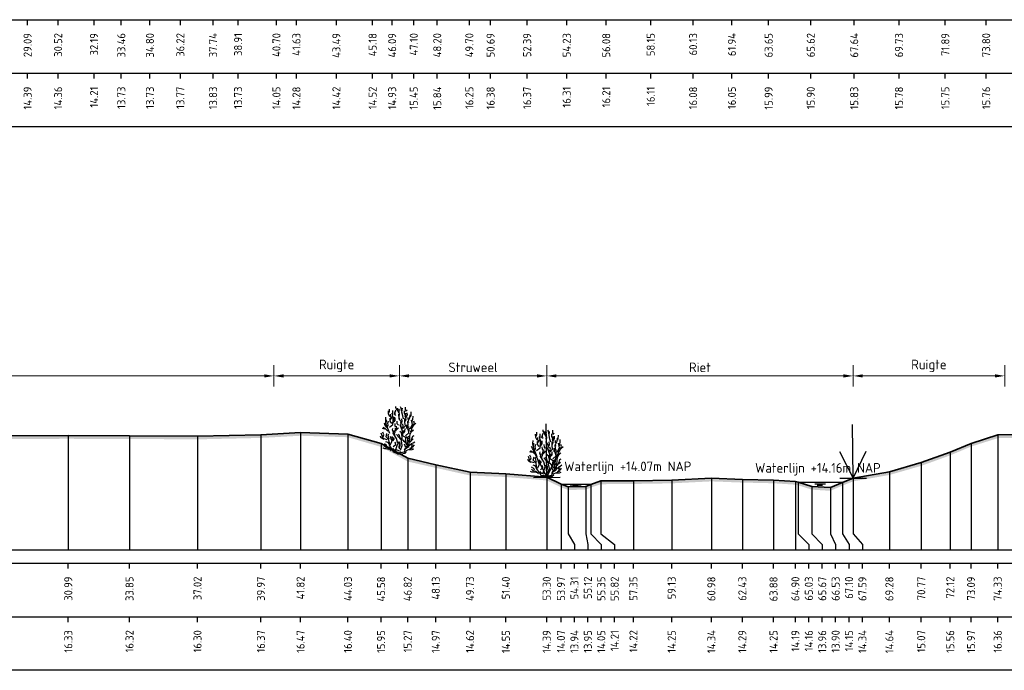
# Model space of a CAD drawing. Header units: metres. Extents: x 197882 to 206172, y 361908 to 364395.
# Tile 5 of 41: x 205813 to 205859, y 363771 to 363801. Entities that reach past the tile are written whole.
import ezdxf
from ezdxf.enums import TextEntityAlignment as Align

# ---------------------------------------------------------------- set-up
doc = ezdxf.new("R2010")
doc.units = ezdxf.units.M
doc.header["$PDMODE"] = 35
doc.header["$PDSIZE"] = 0.075
for name, color, linetype, lineweight in [('B-ME-GR-HEESTER-SD', 90, 'Continuous', 25), ('B-ME-GR-RIET-SD', 120, 'Continuous', 25), ('X-ME-AL-PROFIEL_HUIDIG MAAIVELD-GD', 252, 'Continuous', 0), ('X-XX-AL-DETAIL1-M', 7, 'Continuous', 18), ('X-XX-AL-DWARSPROFIEL_PROFIELLIJN MAAIVELD-GD', 8, 'Continuous', 35), ('X-XX-AL-NAP-T18', 7, 'Continuous', 18)]:
    doc.layers.add(name, color=color, linetype=linetype, lineweight=lineweight)
doc.layers.add('X-ME-AL-PROFIEL_WATERLIJN-GD', color=150, linetype='Continuous')
doc.layers.add('X-ME-AL-PROFIELRASTER-S', color=7, linetype='Continuous')
doc.styles.add('NLCS-ISO', font='NLCS-ISO.ttf', dxfattribs={"height": 1.8})
doc.styles.add('NLCS-ISO-ANNOTATIEF-T18', font='NLCS-ISO.ttf', dxfattribs={"height": 1.8})
doc.styles.add('NLCS-ISO-ANNOTATIVE-T18', font='NLCS-ISO.ttf', dxfattribs={"height": 1.8})
doc.dimstyles.new('NLCS-ANNOTATIEF-T18-PIJL_L2_H0', dxfattribs={"dimtxt": 2.5, "dimasz": 1.8, "dimexe": 2, "dimexo": 2, "dimgap": 0.7, "dimtad": 1, "dimzin": 0, "dimdsep": 46, "dimtxsty": 'NLCS-ISO-ANNOTATIEF-T18', "dimcen": 0, "dimdle": 2, "dimclrd": 256, "dimclre": 256, "dimclrt": 10, "dimaunit": 2, "dimadec": 0, "dimazin": 0, "dimtfac": 1, "dimtdec": 3, "dimtofl": 0, "dimtmove": 0, "dimatfit": 3, "dimfxl": 2, "dimfxlon": 1, "dimtfillclr": 256, "dimtolj": 1, "dimtzin": 0, "dimlwd": -1, "dimlwe": -1, "dimarcsym": 0})

# ---------------------------------------------------------------- blocks, each defined once
blk = doc.blocks.new('SAL-PROFIELRASTER_BALK_EIND1-D')
at = {"color": 0, "linetype": 'ByBlock', "lineweight": -2, "flags": 128}
for points in [[(0, 0), (1, 0)], [(0, -2.5), (1, -2.5)], [(0, -12.5), (1, -12.5)]]:
    blk.add_lwpolyline(points, dxfattribs=at)
blk = doc.blocks.new('SAL-PROFIELRASTER_BALK_EIND2-D')
at = {"color": 0, "linetype": 'ByBlock', "lineweight": -2}
blk.add_line((1, -12.5), (0, -12.5), dxfattribs=at)
blk = doc.blocks.new('SAL-PROFIELRASTER_BALK_DATA-D')
at = {"color": 0, "linetype": 'ByBlock', "lineweight": -2}
blk.add_lwpolyline([(0, -3.5), (0, -2.5)], dxfattribs=at)
at = {"color": 0, "linetype": 'ByBlock', "lineweight": -2, "style": 'NLCS-ISO-ANNOTATIVE-T18'}
blk.add_attdef('GETAL', text='', height=1.5, rotation=90, dxfattribs=at).set_placement((0.75, -5), align=Align.RIGHT)
blk = doc.blocks.new('SAL-PROFIELRASTER_AANHAAL-D')
at = {"color": 9, "linetype": 'ByBlock', "lineweight": -2, "flags": 128}
blk.add_lwpolyline([(0, 1), (0, 0)], dxfattribs=at)
blk = doc.blocks.new('SAL-PROFIELRASTER_AANHAAL_STAGGER-D')
at = {"color": 9, "linetype": 'ByBlock', "lineweight": -2, "flags": 128}
for points in [[(0, 0), (0, -0.25)], [(0, -0.25), (1, -0.75)], [(1, -0.75), (1, -1)]]:
    blk.add_lwpolyline(points, dxfattribs=at)
blk = doc.blocks.new('*D38')
at = {"layer": 'Defpoints', "color": 0, "transparency": 16777216}
for p in [(205783.859, 363784.747), (205783.859, 363776.632), (205824.439, 363776.632)]:
    blk.add_point(p, dxfattribs=at)
at = {"layer": 'X-XX-AL-DETAIL1-M', "transparency": 16777216}
for p, q in [((205783.859, 363784.247), (205783.859, 363785.247)), ((205824.439, 363784.247), (205824.439, 363785.247)), ((205823.989, 363784.747), (205784.309, 363784.747))]:
    blk.add_line(p, q, dxfattribs=at)
for points in [[(205784.309, 363784.822), (205784.309, 363784.672), (205783.859, 363784.747)], [(205823.989, 363784.822), (205823.989, 363784.672), (205824.439, 363784.747)]]:
    blk.add_solid(points, dxfattribs=at)
at = {"layer": 'X-XX-AL-DETAIL1-M', "color": 10, "transparency": 16777216, "insert": (205804.149, 363785.147), "char_height": 0.45, "attachment_point": 5, "style": 'NLCS-ISO-ANNOTATIEF-T18'}
blk.add_mtext('\\A1;Gras', dxfattribs=at)
blk = doc.blocks.new('*D39')
at = {"layer": 'Defpoints', "color": 0, "transparency": 16777216}
for p in [(205837.162, 363784.747), (205851.448, 363779.975), (205837.162, 363776.632)]:
    blk.add_point(p, dxfattribs=at)
at = {"layer": 'X-XX-AL-DETAIL1-M', "transparency": 16777216}
for p, q in [((205837.162, 363784.247), (205837.162, 363785.247)), ((205851.448, 363784.247), (205851.448, 363785.247)), ((205850.998, 363784.747), (205837.612, 363784.747))]:
    blk.add_line(p, q, dxfattribs=at)
for points in [[(205837.612, 363784.822), (205837.612, 363784.672), (205837.162, 363784.747)], [(205850.998, 363784.822), (205850.998, 363784.672), (205851.448, 363784.747)]]:
    blk.add_solid(points, dxfattribs=at)
at = {"layer": 'X-XX-AL-DETAIL1-M', "color": 10, "transparency": 16777216, "insert": (205844.305, 363785.147), "char_height": 0.45, "attachment_point": 5, "style": 'NLCS-ISO-ANNOTATIEF-T18'}
blk.add_mtext('\\A1;Riet', dxfattribs=at)
blk = doc.blocks.new('SGR-RIET DWP-SOD')
at = {"flags": 128}
for points in [[(0, 0), (-0.01, 1)], [(-0.255, 0.497), (0, 0), (0.245, 0.503)], [(-0.25, -0.003), (0.25, 0.003)]]:
    blk.add_lwpolyline(points, dxfattribs=at)
blk = doc.blocks.new('*D50')
at = {"layer": 'Defpoints', "color": 0, "transparency": 16777216}
for p in [(205824.439, 363784.747), (205824.439, 363776.632), (205830.289, 363776.632)]:
    blk.add_point(p, dxfattribs=at)
at = {"layer": 'X-XX-AL-DETAIL1-M', "transparency": 16777216}
for p, q in [((205824.439, 363784.247), (205824.439, 363785.247)), ((205830.289, 363784.247), (205830.289, 363785.247)), ((205829.839, 363784.747), (205824.889, 363784.747))]:
    blk.add_line(p, q, dxfattribs=at)
for points in [[(205824.889, 363784.822), (205824.889, 363784.672), (205824.439, 363784.747)], [(205829.839, 363784.822), (205829.839, 363784.672), (205830.289, 363784.747)]]:
    blk.add_solid(points, dxfattribs=at)
at = {"layer": 'X-XX-AL-DETAIL1-M', "color": 10, "transparency": 16777216, "insert": (205827.364, 363785.215), "char_height": 0.45, "attachment_point": 5, "style": 'NLCS-ISO-ANNOTATIEF-T18'}
blk.add_mtext('\\A1;Ruigte', dxfattribs=at)
blk = doc.blocks.new('*D51')
at = {"layer": 'Defpoints', "color": 0, "transparency": 16777216}
for p in [(205830.289, 363784.747), (205830.289, 363776.632), (205837.162, 363776.632)]:
    blk.add_point(p, dxfattribs=at)
at = {"layer": 'X-XX-AL-DETAIL1-M', "transparency": 16777216}
for p, q in [((205830.289, 363784.247), (205830.289, 363785.247)), ((205837.162, 363784.247), (205837.162, 363785.247)), ((205836.712, 363784.747), (205830.739, 363784.747))]:
    blk.add_line(p, q, dxfattribs=at)
for points in [[(205830.739, 363784.822), (205830.739, 363784.672), (205830.289, 363784.747)], [(205836.712, 363784.822), (205836.712, 363784.672), (205837.162, 363784.747)]]:
    blk.add_solid(points, dxfattribs=at)
at = {"layer": 'X-XX-AL-DETAIL1-M', "color": 10, "transparency": 16777216, "insert": (205833.726, 363785.147), "char_height": 0.45, "attachment_point": 5, "style": 'NLCS-ISO-ANNOTATIEF-T18'}
blk.add_mtext('\\A1;Struweel', dxfattribs=at)
blk = doc.blocks.new('SGR-HEESTER_S01_E_ZIJ-D')
blk.add_line((-0.166, 0), (0.141, 0))
at = {"flags": 128}
for points in [[(-0.881, 3.429), (-1.01, 3.698), (-1.022, 3.992)], [(-0.975, 3.816), (-0.916, 3.956), (-0.916, 4.168)], [(-0.822, 3.147), (-0.775, 3.358), (-0.822, 3.558), (-0.822, 3.687)], [(-0.787, 3.241), (-0.611, 3.487), (-0.658, 3.769)], [(-0.599, 3.64), (-0.599, 3.886), (-0.599, 4.039)], [(-0.329, 3.581), (-0.434, 3.687), (-0.423, 3.839)], [(-0.387, 3.734), (-0.387, 3.91), (-0.305, 4.074)], [(-0.2, 4.074), (-0.317, 4.285), (-0.317, 4.402)], [(-0.035, 3.816), (-0.153, 3.992), (-0.153, 4.238)], [(-0.059, 4.003), (0, 4.086), (-0.047, 4.168)], [(0.035, 3.217), (-0.023, 3.335), (-0.047, 3.64), (-0.059, 3.687)], [(-0.012, 3.476), (0.023, 3.663), (-0.023, 3.863), (-0.023, 3.98)], [(0.2, 4.015), (0.164, 4.261), (0.106, 4.367)], [(0.399, 3.241), (0.317, 3.534), (0.235, 3.863), (0.282, 4.25)], [(0.552, 3.487), (0.575, 3.628), (0.493, 3.781), (0.493, 4.015)], [(0.564, 3.053), (0.622, 3.241), (0.575, 3.44), (0.634, 3.781)], [(0.587, 4.062), (0.587, 4.226), (0.575, 4.355)], [(0.575, 3.968), (0.716, 4.097)], [(0.634, 3.393), (0.751, 3.628), (0.74, 3.816)], [(1.045, 3.44), (1.092, 3.593), (1.115, 3.91)], [(-1.174, 2.443), (-1.327, 2.643), (-1.397, 2.854)], [(-1.256, 2.866), (-1.268, 3.112), (-1.256, 3.405)], [(-0.889, 1.874), (-1.064, 2.356), (-1.218, 2.75), (-1.196, 3.166)], [(-1.092, 2.514), (-1.033, 2.666), (-1.08, 2.854), (-1.01, 3.065)], [(-0.933, 2.465), (-0.604, 2.728), (-0.582, 3.231), (-0.56, 3.45)], [(-0.693, 2.83), (-0.845, 3.03), (-0.845, 3.323)], [(-0.599, 2.819), (-0.47, 3.088), (-0.481, 3.241), (-0.399, 3.405)], [(-0.493, 2.983), (-0.399, 3.1), (-0.399, 3.323)], [(-0.352, 2.478), (-0.387, 2.619), (-0.399, 2.807)], [(-0.094, 2.666), (-0.2, 2.783), (-0.211, 3.041)], [(0.141, 2.854), (0.153, 3.006), (-0.082, 3.3)], [(0.2, 2.431), (0.129, 2.69), (0.27, 3.03), (0.235, 3.264)], [(0.294, 2.312), (0.557, 2.597), (0.513, 2.925), (0.513, 3.275)], [(0.305, 2.42), (0.364, 2.584), (0.317, 2.783)], [(0.751, 2.431), (0.834, 2.654), (0.787, 3.006)], [(0.834, 3.194), (0.822, 3.393)], [(0.869, 2.877), (0.834, 3.041), (0.986, 3.346), (1.022, 3.616)], [(0.995, 2.312), (1.214, 2.728), (1.126, 3.144)], [(1.057, 2.361), (1.233, 2.478), (1.339, 2.654), (1.538, 2.854)], [(1.198, 2.912), (1.198, 3.112), (1.268, 3.182), (1.28, 3.511)], [(1.292, 2.619), (1.397, 2.83), (1.339, 3.041)], [(-1.152, 1.305), (-1.524, 1.415), (-1.7, 1.918)], [(-1.362, 2.279), (-1.573, 2.361)], [(-1.515, 1.587), (-1.444, 1.775), (-1.55, 2.021)], [(-1.08, 2.115), (-1.233, 2.267), (-1.503, 2.443)], [(-0.166, 0), (-0.517, 0.145), (-0.67, 0.408), (-0.933, 0.802), (-0.933, 1.021), (-0.977, 1.284), (-1.24, 1.568), (-1.174, 1.874)], [(-0.564, 2.044), (-0.634, 2.22), (-0.611, 2.361)], [(0.009, 0.233), (-0.319, 0.386), (-0.144, 0.955), (-0.254, 1.415), (-0.582, 1.918), (-0.495, 2.159)], [(-0.399, 1.716), (-0.481, 1.81), (-0.387, 2.044), (-0.352, 2.373)], [(-0.341, 2.138), (-0.223, 2.361), (-0.258, 2.572)], [(-0.294, 2.185), (-0.07, 2.42)], [(0.235, 1.763), (0.188, 1.962), (0.035, 2.068)], [(0.097, 0.321), (0.272, 0.78), (0.184, 1.196), (0.272, 1.459), (0.294, 2.115), (0.075, 2.684)], [(0.119, 0.102), (0.491, 0.167), (0.579, 0.474), (0.885, 0.671), (0.951, 1.13), (1.017, 1.918)], [(0.305, 1.728), (0.364, 1.904), (0.411, 2.162)], [(0.411, 1.939), (0.505, 2.068), (0.528, 2.349)], [(0.579, 1.677), (0.885, 1.962), (0.907, 2.29), (0.885, 2.553)], [(0.869, 2.021), (0.834, 2.267), (0.693, 2.385), (0.693, 2.69)], [(1.022, 1.81), (1.139, 2.08), (1.327, 2.244)], [(1.045, 1.997), (1.151, 2.197), (1.162, 2.572)], [(-1.432, 1.34), (-1.597, 1.423), (-1.714, 1.528), (-1.761, 1.634)], [(-0.963, 0.918), (-1.057, 1.047), (-1.256, 1.094)], [(-0.939, 1.352), (-0.975, 1.458), (-1.01, 1.645), (-1.069, 1.739), (-0.986, 1.833)], [(-0.845, 0.824), (-0.736, 1.043), (-0.604, 1.437), (-0.692, 1.612)], [(-0.693, 1.235), (-0.763, 1.399), (-0.822, 1.622)], [(-0.622, 1.2), (-0.493, 1.364), (-0.528, 1.516)], [(-0.582, 0.671), (-0.341, 0.868), (-0.385, 1.065)], [(0.012, 1.481), (-0.106, 1.575), (-0.164, 1.692), (-0.258, 1.798)], [(0.059, 0.437), (-0.012, 0.578), (0, 0.848), (-0.117, 1.094)], [(0.27, 1.317), (0.07, 1.446), (0.012, 1.704), (-0.094, 1.833)], [(0.528, 1.035), (0.446, 1.129), (0.352, 1.258), (0.153, 1.282), (0.012, 1.411)], [(0.023, 0.601), (0.082, 0.777), (0.082, 0.942), (0.023, 1.106)], [(0.688, 0.802), (0.557, 1.108), (0.601, 1.502), (0.206, 1.743)], [(0.622, 0.59), (0.763, 0.73), (0.763, 0.977), (0.716, 1.223)], [(0.916, 1.082), (0.798, 1.258), (0.775, 1.434), (0.681, 1.61)], [(0.798, 0.801), (0.845, 0.953)], [(0.845, 1.376), (0.822, 1.54), (0.869, 1.681)], [(0.998, 1.082), (1.139, 1.247), (1.292, 1.387)], [(1.115, 1.282), (1.209, 1.47), (1.245, 1.645), (1.374, 1.704)], [(1.139, 0.942), (1.28, 1.012), (1.432, 1.118)], [(-0.975, 0.402), (-1.221, 0.449), (-1.362, 0.449), (-1.503, 0.519)], [(-0.758, 0.277), (-0.999, 0.518), (-1.24, 0.583), (-1.415, 0.736)], [(-1.127, 0.637), (-1.198, 0.777), (-1.397, 0.918)], [(-0.305, 0.32), (-0.47, 0.32), (-0.599, 0.508)], [(-0.141, 0.085), (-0.305, 0.167), (-0.352, 0.214)], [(0, 0), (-0.141, 0.144)], [(-0.023, 0), (0.141, 0.203)], [(0.141, 0), (0.528, 0.062), (0.669, 0.214)], [(0.493, 0.367), (0.599, 0.59), (0.47, 0.883)], [(0.622, 0.299), (0.951, 0.43), (1.28, 0.583)], [(0.928, 0.754), (1.104, 0.918), (1.198, 0.918)], [(0.939, 0.367), (1.198, 0.379), (1.35, 0.461)], [(1.01, 0.508), (1.198, 0.625), (1.151, 0.719), (1.233, 0.895)], [(1.268, 0.637), (1.397, 0.836)]]:
    blk.add_lwpolyline(points, dxfattribs=at)
blk = doc.blocks.new('*D52')
at = {"layer": 'Defpoints', "color": 0, "transparency": 16777216}
for p in [(205851.448, 363784.747), (205851.448, 363779.975), (205858.519, 363776.632)]:
    blk.add_point(p, dxfattribs=at)
at = {"layer": 'X-XX-AL-DETAIL1-M', "transparency": 16777216}
for p, q in [((205851.448, 363784.247), (205851.448, 363785.247)), ((205858.519, 363784.247), (205858.519, 363785.247)), ((205858.069, 363784.747), (205851.898, 363784.747))]:
    blk.add_line(p, q, dxfattribs=at)
for points in [[(205851.898, 363784.822), (205851.898, 363784.672), (205851.448, 363784.747)], [(205858.069, 363784.822), (205858.069, 363784.672), (205858.519, 363784.747)]]:
    blk.add_solid(points, dxfattribs=at)
at = {"layer": 'X-XX-AL-DETAIL1-M', "color": 10, "transparency": 16777216, "insert": (205854.983, 363785.215), "char_height": 0.45, "attachment_point": 5, "style": 'NLCS-ISO-ANNOTATIEF-T18'}
blk.add_mtext('\\A1;Ruigte', dxfattribs=at)

msp = doc.modelspace()

# ---------------------------------------------------------------- hatches: boundary and pattern name
at = {"layer": 'X-ME-AL-PROFIEL_HUIDIG MAAIVELD-GD'}
h = msp.add_hatch(dxfattribs=at)
h.set_pattern_fill('AGR-MAAIVELD', color=256, scale=0.05, pattern_type=2)
h.set_pattern_definition([(45, (-18.044, 312.50274), (-0.25000007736, 0.25000007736), []), (45, (-18.0797, 312.53845), (0, 0.50000015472), [0.3535535, -0.3535535]), (45, (-18.11543, 312.57417), (0, 0.50000015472), [0.3535535, -0.3535535]), (45, (-18.15164, 312.6104), (0, 0.50000015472), [0.3535535, -0.3535535]), (45, (-18.18686, 312.6456), (0, 0.50000015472), [0.3535535, -0.3535535]), (45, (-18.22257, 312.6813), (0, 0.50000015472), [0.3535535, -0.3535535]), (45, (-18.2583, 312.71703), (0, 0.50000015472), [0.3535535, -0.3535535]), (315, (-18.044, 312.50274), (0.25000007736, 0.25000007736), []), (315, (-18.0083, 312.53845), (0.50000015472, -1e-16), [0.3535535, -0.3535535]), (315, (-17.97257, 312.57417), (0.50000015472, -1e-16), [0.3535535, -0.3535535]), (315, (-17.93636, 312.6104), (0.50000015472, -1e-16), [0.3535535, -0.3535535]), (315, (-17.90114, 312.6456), (0.50000015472, -1e-16), [0.3535535, -0.3535535]), (315, (-17.86543, 312.6813), (0.50000015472, -1e-16), [0.3535535, -0.3535535]), (315, (-17.8297, 312.71703), (0.50000015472, -1e-16), [0.3535535, -0.3535535])])
h.paths.add_polyline_path([(205874.304, 363781.765), (205871.765, 363781.873), (205868.818, 363781.941), (205866.364, 363782.022), (205863.706, 363782.022), (205860.884, 363782.053), (205858.194, 363781.991), (205856.952, 363781.6), (205855.979, 363781.189), (205854.628, 363780.7), (205853.14, 363780.273), (205851.448, 363779.975), (205850.961, 363779.78), (205850.391, 363779.534), (205849.525, 363779.589), (205848.887, 363779.79), (205848.759, 363779.822), (205847.738, 363779.886), (205846.284, 363779.918), (205844.84, 363779.975), (205842.989, 363779.883), (205841.205, 363779.854), (205839.684, 363779.843), (205839.211, 363779.685), (205838.979, 363779.586), (205838.165, 363779.575), (205837.829, 363779.698), (205837.162, 363780.017), (205835.255, 363780.179), (205833.585, 363780.249), (205831.989, 363780.604), (205830.678, 363780.901), (205829.437, 363781.585), (205827.889, 363782.035), (205825.681, 363782.104), (205823.831, 363782.002), (205820.876, 363781.935), (205817.705, 363781.955), (205814.849, 363781.961), (205811.933, 363781.957), (205809.152, 363781.976), (205806.219, 363781.934), (205803.409, 363781.913), (205800.743, 363781.915), (205798.038, 363781.911), (205795.282, 363781.887), (205792.545, 363781.921), (205789.409, 363781.91), (205786.426, 363781.941), (205783.859, 363781.942), (205783.859, 363781.792), (205786.426, 363781.791), (205789.409, 363781.76), (205792.545, 363781.771), (205795.282, 363781.737), (205798.038, 363781.761), (205800.743, 363781.765), (205803.409, 363781.763), (205806.219, 363781.784), (205809.152, 363781.826), (205811.933, 363781.807), (205814.849, 363781.811), (205817.705, 363781.805), (205820.876, 363781.785), (205823.831, 363781.852), (205825.681, 363781.954), (205827.889, 363781.885), (205829.437, 363781.435), (205830.678, 363780.751), (205831.989, 363780.454), (205833.585, 363780.099), (205835.255, 363780.029), (205837.162, 363779.867), (205837.829, 363779.548), (205838.165, 363779.425), (205838.979, 363779.436), (205839.211, 363779.535), (205839.684, 363779.693), (205841.205, 363779.704), (205842.989, 363779.733), (205844.84, 363779.825), (205846.284, 363779.768), (205847.738, 363779.736), (205848.759, 363779.672), (205848.887, 363779.64), (205849.525, 363779.439), (205850.391, 363779.384), (205850.961, 363779.63), (205851.448, 363779.825), (205853.14, 363780.123), (205854.628, 363780.55), (205855.979, 363781.039), (205856.952, 363781.45), (205858.194, 363781.841), (205860.884, 363781.903), (205863.706, 363781.872), (205866.364, 363781.872), (205868.818, 363781.791), (205871.765, 363781.723), (205874.304, 363781.615)])

# ---------------------------------------------------------------- linework, layer by layer
at = {"layer": 'X-ME-AL-PROFIEL_WATERLIJN-GD'}
for points in [[(205837.829, 363779.698), (205839.25, 363779.698)], [(205838.261, 363779.659), (205838.761, 363779.659)], [(205838.378, 363779.605), (205838.628, 363779.605)], [(205848.887, 363779.79), (205850.986, 363779.79)], [(205849.662, 363779.708), (205850.162, 363779.708)], [(205849.779, 363779.654), (205850.029, 363779.654)]]:
    msp.add_lwpolyline(points, dxfattribs=at)
at = {"layer": 'X-XX-AL-DWARSPROFIEL_PROFIELLIJN MAAIVELD-GD'}
msp.add_lwpolyline([(205811.933, 363781.957), (205814.849, 363781.961), (205817.705, 363781.955), (205820.876, 363781.935), (205823.831, 363782.002), (205825.681, 363782.104), (205827.889, 363782.035), (205829.437, 363781.585), (205830.678, 363780.901), (205831.989, 363780.604), (205833.585, 363780.249), (205835.255, 363780.179), (205837.162, 363780.017), (205837.829, 363779.698), (205838.165, 363779.575), (205838.979, 363779.586), (205839.211, 363779.685), (205839.684, 363779.843), (205841.205, 363779.854), (205842.989, 363779.883), (205844.84, 363779.975), (205846.284, 363779.918), (205847.738, 363779.886), (205848.759, 363779.822), (205848.887, 363779.79), (205849.525, 363779.589), (205850.391, 363779.534), (205850.961, 363779.78), (205851.448, 363779.975), (205853.14, 363780.273), (205854.628, 363780.7), (205855.979, 363781.189), (205856.952, 363781.6), (205858.194, 363781.991), (205860.884, 363782.053)], dxfattribs=at)

# ---------------------------------------------------------------- block references
at = {"layer": 'B-ME-GR-HEESTER-SD', "xscale": 0.5, "yscale": 0.5, "zscale": 0.5}
for p in [(205830.289, 363781.116), (205837.155, 363780.031)]:
    msp.add_blockref('SGR-HEESTER_S01_E_ZIJ-D', p, dxfattribs=at)
at = {"layer": 'B-ME-GR-RIET-SD', "xscale": 2.5, "yscale": 2.5, "zscale": 2.5}
for p in [(205837.162, 363780.017), (205851.448, 363779.975)]:
    msp.add_blockref('SGR-RIET DWP-SOD', p, dxfattribs=at)
at = {"layer": 'X-ME-AL-PROFIELRASTER-S', "yscale": 0.25}
for name, p, xscale, zscale in [('SAL-PROFIELRASTER_BALK_EIND1-D', (205783.859, 363801.997), 257.6883281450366, 257.6883281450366), ('SAL-PROFIELRASTER_BALK_EIND2-D', (205783.859, 363799.497), 257.6883281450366, 257.6883281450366), ('SAL-PROFIELRASTER_BALK_EIND1-D', (205783.859, 363776.632), 91.07036610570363, 91.07036610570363), ('SAL-PROFIELRASTER_BALK_EIND2-D', (205783.859, 363774.132), 91.07036610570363, 91.07036610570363)]:
    msp.add_blockref(name, p, dxfattribs=dict(at, xscale=xscale, zscale=zscale))
at = {"layer": 'X-ME-AL-PROFIELRASTER-S', "xscale": 0.25, "yscale": 0.25, "zscale": 0.25}
for p, values in [((205812.952, 363801.997), {'GETAL': '29.09'}), ((205814.377, 363801.997), {'GETAL': '30.52'}), ((205816.051, 363801.997), {'GETAL': '32.19'}), ((205816.051, 363801.997), {'GETAL': '32.19'}), ((205817.321, 363801.997), {'GETAL': '33.46'}), ((205818.656, 363801.997), {'GETAL': '34.80'}), ((205820.075, 363801.997), {'GETAL': '36.22'}), ((205821.6, 363801.997), {'GETAL': '37.74'}), ((205822.769, 363801.997), {'GETAL': '38.91'}), ((205824.557, 363801.997), {'GETAL': '40.70'}), ((205825.489, 363801.997), {'GETAL': '41.63'}), ((205825.489, 363801.997), {'GETAL': '41.63'}), ((205827.353, 363801.997), {'GETAL': '43.49'}), ((205829.04, 363801.997), {'GETAL': '45.18'}), ((205829.954, 363801.997), {'GETAL': '46.09'}), ((205830.961, 363801.997), {'GETAL': '47.10'}), ((205832.055, 363801.997), {'GETAL': '48.20'}), ((205833.554, 363801.997), {'GETAL': '49.70'}), ((205834.544, 363801.997), {'GETAL': '50.69'}), ((205836.25, 363801.997), {'GETAL': '52.39'}), ((205838.093, 363801.997), {'GETAL': '54.23'}), ((205839.936, 363801.997), {'GETAL': '56.08'}), ((205842.011, 363801.997), {'GETAL': '58.15'}), ((205843.989, 363801.997), {'GETAL': '60.13'}), ((205845.796, 363801.997), {'GETAL': '61.94'}), ((205847.51, 363801.997), {'GETAL': '63.65'}), ((205849.476, 363801.997), {'GETAL': '65.62'}), ((205851.501, 363801.997), {'GETAL': '67.64'}), ((205853.59, 363801.997), {'GETAL': '69.73'}), ((205855.75, 363801.997), {'GETAL': '71.89'}), ((205857.656, 363801.997), {'GETAL': '73.80'}), ((205812.952, 363799.497), {'GETAL': '14.39'}), ((205814.377, 363799.497), {'GETAL': '14.36'}), ((205816.051, 363799.497), {'GETAL': '14.21'}), ((205817.321, 363799.497), {'GETAL': '13.73'}), ((205818.656, 363799.497), {'GETAL': '13.73'}), ((205820.075, 363799.497), {'GETAL': '13.77'}), ((205821.6, 363799.497), {'GETAL': '13.83'}), ((205822.769, 363799.497), {'GETAL': '13.73'}), ((205824.557, 363799.497), {'GETAL': '14.05'}), ((205825.489, 363799.497), {'GETAL': '14.28'}), ((205827.353, 363799.497), {'GETAL': '14.42'}), ((205829.04, 363799.497), {'GETAL': '14.52'}), ((205829.954, 363799.497), {'GETAL': '14.93'}), ((205830.961, 363799.497), {'GETAL': '15.45'}), ((205832.055, 363799.497), {'GETAL': '15.84'}), ((205833.554, 363799.497), {'GETAL': '16.25'}), ((205834.544, 363799.497), {'GETAL': '16.38'}), ((205836.25, 363799.497), {'GETAL': '16.37'}), ((205838.093, 363799.497), {'GETAL': '16.31'}), ((205839.936, 363799.497), {'GETAL': '16.21'}), ((205842.011, 363799.497), {'GETAL': '16.11'}), ((205843.989, 363799.497), {'GETAL': '16.08'}), ((205845.796, 363799.497), {'GETAL': '16.05'}), ((205847.51, 363799.497), {'GETAL': '15.99'}), ((205849.476, 363799.497), {'GETAL': '15.90'}), ((205851.501, 363799.497), {'GETAL': '15.83'}), ((205853.59, 363799.497), {'GETAL': '15.78'}), ((205855.75, 363799.497), {'GETAL': '15.75'}), ((205857.656, 363799.497), {'GETAL': '15.76'}), ((205814.849, 363776.632), {'GETAL': '30.99'}), ((205817.705, 363776.632), {'GETAL': '33.85'}), ((205820.876, 363776.632), {'GETAL': '37.02'}), ((205823.831, 363776.632), {'GETAL': '39.97'}), ((205825.681, 363776.632), {'GETAL': '41.82'}), ((205827.889, 363776.632), {'GETAL': '44.03'}), ((205829.437, 363776.632), {'GETAL': '45.58'}), ((205830.678, 363776.632), {'GETAL': '46.82'}), ((205831.989, 363776.632), {'GETAL': '48.13'}), ((205833.585, 363776.632), {'GETAL': '49.73'}), ((205835.255, 363776.632), {'GETAL': '51.40'}), ((205837.162, 363776.632), {'GETAL': '53.30'}), ((205837.829, 363776.632), {'GETAL': '53.97'}), ((205837.829, 363776.632), {'GETAL': '53.97'}), ((205838.454, 363776.632), {'GETAL': '54.31'}), ((205839.079, 363776.632), {'GETAL': '55.12'}), ((205839.704, 363776.632), {'GETAL': '55.35'}), ((205839.704, 363776.632), {'GETAL': '55.35'}), ((205840.329, 363776.632), {'GETAL': '55.82'}), ((205841.205, 363776.632), {'GETAL': '57.35'}), ((205842.989, 363776.632), {'GETAL': '59.13'}), ((205844.84, 363776.632), {'GETAL': '60.98'}), ((205846.284, 363776.632), {'GETAL': '62.43'}), ((205847.738, 363776.632), {'GETAL': '63.88'}), ((205848.759, 363776.632), {'GETAL': '64.90'}), ((205849.384, 363776.632), {'GETAL': '65.03'}), ((205849.384, 363776.632), {'GETAL': '65.03'}), ((205850.009, 363776.632), {'GETAL': '65.67'}), ((205850.634, 363776.632), {'GETAL': '66.53'}), ((205851.259, 363776.632), {'GETAL': '67.10'}), ((205851.259, 363776.632), {'GETAL': '67.10'}), ((205851.884, 363776.632), {'GETAL': '67.59'}), ((205853.14, 363776.632), {'GETAL': '69.28'}), ((205854.628, 363776.632), {'GETAL': '70.77'}), ((205855.979, 363776.632), {'GETAL': '72.12'}), ((205856.952, 363776.632), {'GETAL': '73.09'}), ((205858.194, 363776.632), {'GETAL': '74.33'}), ((205814.849, 363774.132), {'GETAL': '16.33'}), ((205817.705, 363774.132), {'GETAL': '16.32'}), ((205820.876, 363774.132), {'GETAL': '16.30'}), ((205823.831, 363774.132), {'GETAL': '16.37'}), ((205825.681, 363774.132), {'GETAL': '16.47'}), ((205827.889, 363774.132), {'GETAL': '16.40'}), ((205829.437, 363774.132), {'GETAL': '15.95'}), ((205830.678, 363774.132), {'GETAL': '15.27'}), ((205831.989, 363774.132), {'GETAL': '14.97'}), ((205833.585, 363774.132), {'GETAL': '14.62'}), ((205835.255, 363774.132), {'GETAL': '14.55'}), ((205837.162, 363774.132), {'GETAL': '14.39'}), ((205837.829, 363774.132), {'GETAL': '14.07'}), ((205838.454, 363774.132), {'GETAL': '13.94'}), ((205839.079, 363774.132), {'GETAL': '13.95'}), ((205839.704, 363774.132), {'GETAL': '14.05'}), ((205840.329, 363774.132), {'GETAL': '14.21'}), ((205841.205, 363774.132), {'GETAL': '14.22'}), ((205842.989, 363774.132), {'GETAL': '14.25'}), ((205844.84, 363774.132), {'GETAL': '14.34'}), ((205846.284, 363774.132), {'GETAL': '14.29'}), ((205847.738, 363774.132), {'GETAL': '14.25'}), ((205848.759, 363774.132), {'GETAL': '14.19'}), ((205849.384, 363774.132), {'GETAL': '14.16'}), ((205850.009, 363774.132), {'GETAL': '13.96'}), ((205850.634, 363774.132), {'GETAL': '13.90'}), ((205851.259, 363774.132), {'GETAL': '14.15'}), ((205851.884, 363774.132), {'GETAL': '14.34'}), ((205853.14, 363774.132), {'GETAL': '14.64'}), ((205854.628, 363774.132), {'GETAL': '15.07'}), ((205855.979, 363774.132), {'GETAL': '15.56'}), ((205856.952, 363774.132), {'GETAL': '15.97'}), ((205858.194, 363774.132), {'GETAL': '16.36'})]:
    msp.add_blockref('SAL-PROFIELRASTER_BALK_DATA-D', p, dxfattribs=at).add_auto_attribs(values)
at = {"layer": 'X-ME-AL-PROFIELRASTER-S'}
for p, yscale in [((205814.849, 363776.632), 5.329000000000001), ((205817.705, 363776.632), 5.323), ((205820.876, 363776.632), 5.303000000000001), ((205823.831, 363776.632), 5.370000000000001), ((205825.681, 363776.632), 5.472000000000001), ((205827.889, 363776.632), 5.402999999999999), ((205858.194, 363776.632), 5.359000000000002), ((205829.437, 363776.632), 4.952999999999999), ((205856.952, 363776.632), 4.968), ((205830.678, 363776.632), 4.269), ((205855.979, 363776.632), 4.557), ((205831.989, 363776.632), 3.972), ((205854.628, 363776.632), 4.068), ((205833.585, 363776.632), 3.617000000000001), ((205835.255, 363776.632), 3.547000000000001), ((205837.162, 363776.632), 3.385), ((205844.84, 363776.632), 3.343), ((205851.448, 363777.632), 2.343), ((205853.14, 363776.632), 3.641), ((205837.829, 363776.632), 3.066000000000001), ((205837.829, 363776.632), 3.066000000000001), ((205838.165, 363777.632), 1.943), ((205838.979, 363777.632), 1.954000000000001), ((205839.211, 363777.632), 2.053000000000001), ((205839.211, 363777.632), 2.053000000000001), ((205839.684, 363777.632), 2.211), ((205841.205, 363776.632), 3.222), ((205842.989, 363776.632), 3.250999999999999), ((205846.284, 363776.632), 3.286), ((205847.738, 363776.632), 3.254), ((205848.759, 363776.632), 3.19), ((205848.887, 363777.632), 2.157999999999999), ((205848.887, 363777.632), 2.157999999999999), ((205849.525, 363777.632), 1.957000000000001), ((205850.391, 363777.632), 1.901999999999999), ((205850.961, 363777.632), 2.148), ((205850.961, 363777.632), 2.148)]:
    msp.add_blockref('SAL-PROFIELRASTER_AANHAAL-D', p, dxfattribs=dict(at, yscale=yscale))
for p, xscale, zscale in [((205838.165, 363777.632), 0.2888431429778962, 0.2888431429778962), ((205838.979, 363777.632), 0.1005249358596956, 0.1005249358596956), ((205839.211, 363777.632), 0.4929047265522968, 0.4929047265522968), ((205839.211, 363777.632), 0.4929047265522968, 0.4929047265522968), ((205839.684, 363777.632), 0.6453093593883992, 0.6453093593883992), ((205848.887, 363777.632), 0.4973585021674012, 0.4973585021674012), ((205848.887, 363777.632), 0.4973585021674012, 0.4973585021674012), ((205849.525, 363777.632), 0.4838873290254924, 0.4838873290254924), ((205850.391, 363777.632), 0.2431456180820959, 0.2431456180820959), ((205850.961, 363777.632), 0.2981063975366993, 0.2981063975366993), ((205850.961, 363777.632), 0.2981063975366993, 0.2981063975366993), ((205851.448, 363777.632), 0.4365356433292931, 0.4365356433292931)]:
    msp.add_blockref('SAL-PROFIELRASTER_AANHAAL_STAGGER-D', p, dxfattribs=dict(at, xscale=xscale, zscale=zscale))

# ---------------------------------------------------------------- texts
at = {"layer": 'X-XX-AL-NAP-T18', "color": 10, "char_height": 0.45, "width": 15.43377, "attachment_point": 7, "style": 'NLCS-ISO'}
for s, insert in [('Waterlijn +14.07m NAP', (205837.978, 363780.166)), ('Waterlijn +14.16m NAP', (205846.878, 363780.095))]:
    msp.add_mtext(s, dxfattribs=dict(at, insert=insert))

# ---------------------------------------------------------------- dimensions: what is measured, and where the dimension line sits
at = {"layer": 'X-XX-AL-DETAIL1-M'}
for base, p1, p2, text, picture, middle in [((205824.439, 363784.747), (205830.289, 363776.632), (205824.439, 363776.632), 'Ruigte', '*D50', (205827.364, 363784.747)), ((205851.448, 363784.747), (205858.519, 363776.632), (205851.448, 363779.975), 'Ruigte', '*D52', (205854.983, 363784.747)), ((205783.859, 363784.747), (205824.439, 363776.632), (205783.859, 363776.632), 'Gras', '*D38', (205804.149, 363784.747)), ((205830.289, 363784.747), (205837.162, 363776.632), (205830.289, 363776.632), 'Struweel', '*D51', (205833.726, 363784.747)), ((205837.162, 363784.747), (205851.448, 363779.975), (205837.162, 363776.632), 'Riet', '*D39', (205844.305, 363784.747))]:
    dim = msp.add_linear_dim(base=base, p1=p1, p2=p2, text=text, dimstyle='NLCS-ANNOTATIEF-T18-PIJL_L2_H0', dxfattribs=at)
    dim.commit()
    dim.dimension.update_dxf_attribs({"geometry": picture, "text_midpoint": middle, "dimtype": 160})

doc.saveas('drawing.dxf')
